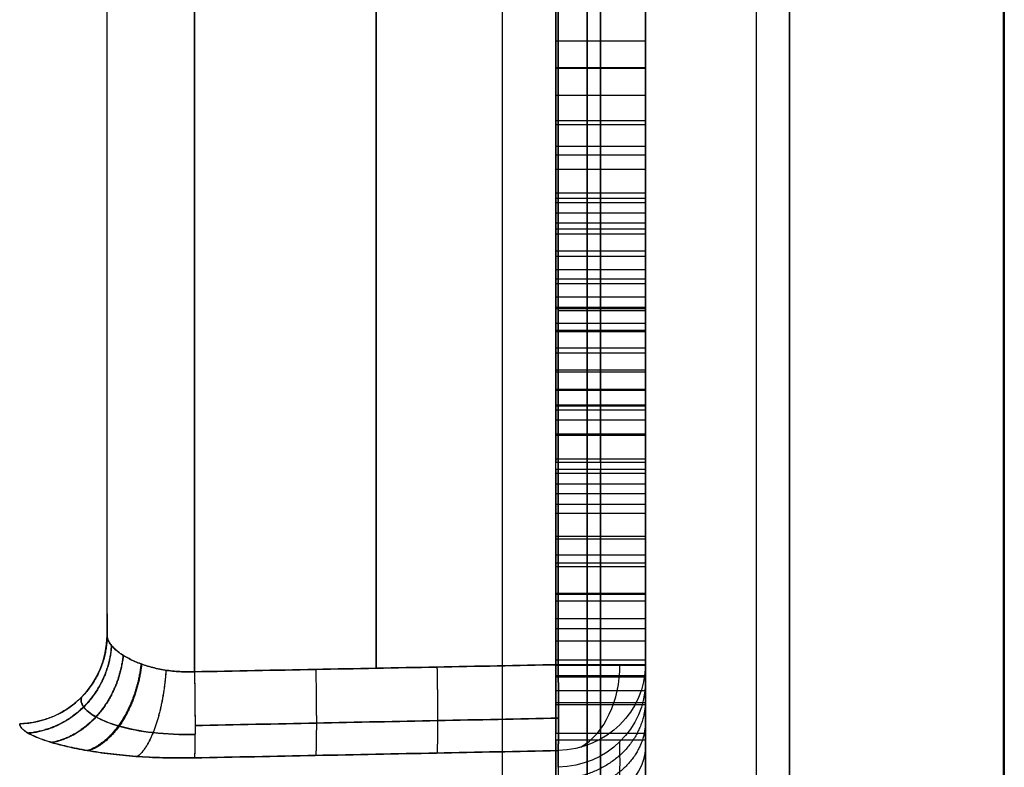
# Model space of a CAD drawing. Header units: centimetres. Extents: x -11 to 25.4, y -15 to 20.7.
# Tile 201 of 221: x 13.961 to 14.51, y 0.78 to 1.197. Entities that reach past the tile are written whole.
import ezdxf

# ---------------------------------------------------------------- set-up
doc = ezdxf.new("R2010")
doc.units = ezdxf.units.CM
doc.layers.add('Default', color=7, linetype='Continuous', true_color=0x000000)

msp = doc.modelspace()

# ---------------------------------------------------------------- linework, layer by layer
at = {"layer": 'Default'}
for p, q in [((14.16, 1.87106, -0.19607), (14.16, 0.83532, -0.19607)), ((14.16, 0.83532, 0.19607), (14.16, 1.87106, 0.19607)), ((14.31, 1.67413, -0.2487), (14.31, 0.2487, -1.67413)), ((14.31, 0.2487, 1.67413), (14.31, 1.28878, 0.63405)), ((14.285, 1.27141, 0.54976), (14.285, 1.06793, 0.34628)), ((14.26, 1.05217, 0.36204), (14.26, 1.25565, 0.56552)), ((14.285, 1.03642, 0.3778), (14.285, 1.23989, 0.58127)), ((14.31, 1.19678, 1.19678), (14.31, 0.91562, 0.91562)), ((14.31, 0.59995, -0.59995), (14.31, 1.19678, -1.19678)), ((14.51, -6.34982, 6.34982), (14.51, 1.19813, -1.19814)), ((14.285, 1.18504, 0.63613), (14.285, 0.98156, 0.43265)), ((14.285, 1.15469, 0.66647), (14.285, 1.18504, 0.63613)), ((14.31, 1.16986, 0.6513), (14.26, 1.16986, 0.6513)), ((14.31, 1.16967, 0.44802), (14.26, 1.16967, 0.44802)), ((14.26, 1.16967, 0.44802), (14.26, 1.13815, 0.47953)), ((14.285, 1.12629, 0.63807), (14.285, 1.15469, 0.66647)), ((14.31, 1.14049, 0.65227), (14.26, 1.14049, 0.65227)), ((14.31, 1.13815, 0.47953), (14.26, 1.13815, 0.47953)), ((14.285, 0.95005, 0.46417), (14.285, 1.09711, 0.61123)), ((14.31, 1.0833, 0.53439), (14.26, 1.0833, 0.53439)), ((14.26, 1.07601, 0.5271), (14.26, 1.04449, 0.55861)), ((14.285, 1.06793, 0.34628), (14.285, 1.03642, 0.3778)), ((14.31, 1.05217, 0.36204), (14.26, 1.05217, 0.36204)), ((14.31, 1.02358, 0.5377), (14.26, 1.02358, 0.5377)), ((14.26, 0.82214, 0.59207), (14.26, 1.01708, 0.78701)), ((14.285, 0.98156, 0.43265), (14.285, 0.95005, 0.46417)), ((14.31, 0.9658, 0.44841), (14.26, 0.9658, 0.44841)), ((14.285, 0.966, 0.719), (14.285, 0.83061, 0.58361)), ((14.285, 0.79909, 0.61512), (14.285, 0.94616, 0.76218)), ((14.26, 0.92505, 0.67805), (14.26, 0.89354, 0.70957)), ((14.31, 0.8983, 0.6513), (14.26, 0.8983, 0.6513)), ((14.31, 0.88768, 0.88768), (14.31, 0.5646, 0.5646)), ((14.31, 0.87263, 0.68865), (14.26, 0.87263, 0.68865)), ((14.285, 0.83061, 0.58361), (14.285, 0.79909, 0.61512)), ((14.31, 0.81485, 0.59936), (14.26, 0.81485, 0.59936)), ((14.285, 0.81505, 0.86995), (14.285, 0.67965, 0.73456)), ((14.285, 0.64814, 0.76607), (14.285, 0.7952, 0.91314))]:
    msp.add_line(p, q, dxfattribs=at)
at = {"layer": 'Default', "extrusion": (1, 0, 0)}
for centre, radius, start, end in [((0, 0, 14.37193), 2.2, 225.47534, 45), ((0, 0, 14.39028), 2.18795, 225.47534, 45), ((0, 0, 14.31), 1.69251, 278.4499, 351.5501), ((0, 0, 14.39028), 2.18795, 45, 92.93354), ((0, 0, 14.23023), 1.93531, 45.53182, 82.44455), ((-0.00002, 0, 14.01), 0.86563, 350.46196, 9.53807), ((0, 0, 14.01), 0.86561, 350.46173, 9.53827), ((0, 0, 14.31), 0.87346, 16.54321, 18.68095), ((0, 0, 14.31), 0.87346, 330.10578, 343.45679)]:
    msp.add_arc(centre, radius, start, end, dxfattribs=at)
at = {"layer": 'Default', "extrusion": (-1, 0, 0)}
for centre, radius, start, end in [((0, 0, -14.23023), 1.93531, 187.55545, 262.44455), ((0, 0, -14.51), 1.69443, 72.93896, 17.06154), ((0, 0, -14.31), 1.69251, 98.4499, 135), ((0, 0, -14.31), 0.87346, 161.31905, 163.45679), ((0, 0, -14.31), 0.87346, 196.54321, 209.89422), ((0, 0, -14.26131), 0.82348, 196.54321, 209.89422), ((0, 0, -14.26131), 0.82348, 161.31905, 163.45679)]:
    msp.add_arc(centre, radius, start, end, dxfattribs=at)
at = {"layer": 'Default', "extrusion": (-1, -2.16282e-08, 2.8687e-09)}
msp.add_arc((0, 0, -14.27752), 1.89708, 187.55545, 262.44459, dxfattribs=at)
at = {"layer": 'Default', "extrusion": (-1, -7.93714e-08, 3.29852e-08)}
for start, end in [(135.00021, 17.06149), (72.93871, 135.00021)]:
    msp.add_arc((0.00001, 0, -14.50956), 1.70585, start, end, dxfattribs=at)
at = {"layer": 'Default', "extrusion": (-1, -2.28321e-07, 7.00732e-08)}
msp.add_arc((0.00001, 0, -14.51), 1.69443, 72.9391, 17.06162, dxfattribs=at)
at = {"layer": 'Default', "extrusion": (-1, 3.07729e-06, 3.07729e-06)}
msp.add_arc((-0.00004, 0.00004, -14.37192), 2.2, 91.46883, 135, dxfattribs=at)
at = {"layer": 'Default', "extrusion": (-1, -6.3426e-10, -2.13249e-08)}
msp.add_arc((0, 0, -14.27752), 1.89708, 97.55545, 134.46818, dxfattribs=at)
at = {"layer": 'Default', "extrusion": (0, 1, 0)}
for centre, start, end in [((-14.26, 0.24871, 1.03455), 180, 268.5), ((-14.26, 0.24871, 0.8373), 180, 268.5), ((-14.26, -0.24871, 0.8373), 91.5, 180)]:
    msp.add_arc(centre, 0.05, start, end, dxfattribs=at)
at = {"layer": 'Default', "extrusion": (-2.40178e-08, -0.165706, 0.986175)}
msp.add_arc((13.96, 0.86561, 0), 0.05, 271.5, 0.0006, dxfattribs=at)
at = {"layer": 'Default', "extrusion": (-0.999467, -0.019528, -0.026172)}
msp.add_arc((-0.55858, -0.12495, -14.27526), 0.05, 270.0293, 343.4568, dxfattribs=at)
at = {"layer": 'Default', "extrusion": (2.69165e-13, 0.284738, -0.958605)}
msp.add_arc((-14.26, 0.87346), 0.05, 180, 268.5, dxfattribs=at)
at = {"layer": 'Default', "extrusion": (-0.999467, -0.019528, 0.026172)}
msp.add_arc((-0.55858, 0.12495, -14.27526), 0.05, 16.5432, 89.9707, dxfattribs=at)
at = {"layer": 'Default', "extrusion": (-6.60289e-13, -0.284738, -0.958605)}
msp.add_arc((14.26, -0.87346), 0.05, 360, 88.5, dxfattribs=at)
at = {"layer": 'Default', "extrusion": (0.69779, 5.03375e-12, 0.716302)}
msp.add_arc((0.8373, -10.04092, 10.12864), 0.05, 203.1117, 270, dxfattribs=at)
at = {"layer": 'Default', "extrusion": (-0.69779, -1.05871e-11, 0.716302)}
msp.add_arc((-0.8373, 10.04092, -10.12864), 0.05, 23.1117, 90, dxfattribs=at)
at = {"layer": 'Default', "extrusion": (0.999465, 0.019621, -0.026172)}
msp.add_arc((0.55726, 0.12495, 14.07258), 0.05, 90.0294, 163.7179, dxfattribs=at)
at = {"layer": 'Default', "extrusion": (-3.50384e-09, 0.320298, -0.947317)}
msp.add_arc((-14.26, 0.87346, 0), 0.05, 180, 268.5, dxfattribs=at)
at = {"layer": 'Default', "extrusion": (-1.1961e-08, 0.707107, -0.707107)}
msp.add_arc((-14.26, 0.79846, 0.32078), 0.05, 180, 268.5, dxfattribs=at)
at = {"layer": 'Default'}
for points, degree in [([(14.01, 0.85364, 0.14344), (14.01, 1.37028, 0.14344), (14.01, 1.88693, 0.14344)], 2), ([(14.01, 0.85364, -0.14344), (14.01, 1.37028, -0.14344), (14.01, 1.88693, -0.14344)], 2), ([(14.05869, 0.83334, -0.19342), (14.05869, 1.35371, -0.19342), (14.05869, 1.87408, -0.19342)], 2), ([(14.05869, 1.87408, 0.19342), (14.05869, 1.35371, 0.19342), (14.05869, 0.83334, 0.19342)], 2), ([(14.31, 1.67413, -0.2487), (14.31, 1.25572, -0.24871), (14.31, 0.8373, -0.24871)], 2), ([(14.26131, 1.67215, -0.19872), (14.26131, 1.25473, -0.19872), (14.26131, 0.8373, -0.19872)], 2), ([(14.26, 1.06793, 0.34628), (14.26, 1.16967, 0.44802), (14.26, 1.27141, 0.54976)], 2), ([(14.31, 1.27141, 0.54976), (14.31, 1.16967, 0.44802), (14.31, 1.06793, 0.34628)], 2), ([(14.26, 1.23989, 0.58127), (14.26, 1.13815, 0.47953), (14.26, 1.03642, 0.3778)], 2), ([(14.31, 1.03642, 0.3778), (14.31, 1.13815, 0.47953), (14.31, 1.23989, 0.58127)], 2), ([(14.31, 0.8373, 0.24871), (14.31, 1.03455, 0.24871), (14.31, 1.2318, 0.24871)], 2), ([(14.26131, 0.8373, 0.19872), (14.26131, 1.0264, 0.19872), (14.26131, 1.21549, 0.19872)], 2), ([(14.26, 1.18504, 0.63613), (14.285, 1.18504, 0.63613), (14.31, 1.18504, 0.63613)], 2), ([(14.26, 0.98156, 0.43265), (14.26, 1.0833, 0.53439), (14.26, 1.18504, 0.63613)], 2), ([(14.26, 1.18504, 0.63613), (14.26, 1.16986, 0.6513), (14.26, 1.15469, 0.66647)], 2), ([(14.31, 1.15469, 0.66647), (14.31, 1.16986, 0.6513), (14.31, 1.18504, 0.63613)], 2), ([(14.31, 1.18504, 0.63613), (14.31, 1.0833, 0.53439), (14.31, 0.98156, 0.43265)], 2), ([(14.26, 1.15469, 0.66647), (14.285, 1.15469, 0.66647), (14.31, 1.15469, 0.66647)], 2), ([(14.26, 1.15469, 0.66647), (14.26, 1.14049, 0.65227), (14.26, 1.12629, 0.63807)], 2), ([(14.31, 1.12629, 0.63807), (14.31, 1.14049, 0.65227), (14.31, 1.15469, 0.66647)], 2), ([(14.26, 1.12629, 0.63807), (14.285, 1.12629, 0.63807), (14.31, 1.12629, 0.63807)], 2), ([(14.26, 1.11322, 0.70219), (14.26, 1.1146, 0.69822), (14.26, 1.11728, 0.68965), (14.26, 1.12088, 0.67498), (14.26, 1.12399, 0.65806), (14.26, 1.12562, 0.64502), (14.26, 1.12629, 0.63807)], 3), ([(14.285, 1.12629, 0.63807), (14.285, 1.12395, 0.6622), (14.285, 1.11967, 0.68359), (14.285, 1.11322, 0.70219)], 3), ([(14.31, 1.11322, 0.70219), (14.31, 1.11967, 0.68359), (14.31, 1.12395, 0.6622), (14.31, 1.12629, 0.63807)], 3), ([(14.31, 1.12129, 0.67227), (14.285, 1.12129, 0.67227), (14.26, 1.12129, 0.67227)], 2), ([(14.31, 1.11322, 0.70219), (14.285, 1.11322, 0.70219), (14.26, 1.11322, 0.70219)], 2), ([(14.26, 1.07999, 0.75362), (14.26, 1.08238, 0.75123), (14.26, 1.0869, 0.74642), (14.26, 1.09297, 0.7391), (14.26, 1.09832, 0.73173), (14.26, 1.10302, 0.72432), (14.26, 1.10705, 0.71692), (14.26, 1.11048, 0.70953), (14.26, 1.11237, 0.70463), (14.26, 1.11322, 0.70219)], 3), ([(14.285, 1.11322, 0.70219), (14.285, 1.10684, 0.72055), (14.285, 1.09555, 0.73806), (14.285, 1.07999, 0.75362)], 3), ([(14.31, 1.07999, 0.75362), (14.31, 1.09555, 0.73806), (14.31, 1.10684, 0.72055), (14.31, 1.11322, 0.70219)], 3), ([(14.31, 1.10007, 0.72892), (14.285, 1.10007, 0.72892), (14.26, 1.10007, 0.72892)], 2), ([(14.31, 1.09711, 0.61123), (14.285, 1.09711, 0.61123), (14.26, 1.09711, 0.61123)], 2), ([(14.26, 1.09711, 0.61123), (14.26, 1.09672, 0.63107), (14.26, 1.094, 0.65091), (14.26, 1.08894, 0.66998)], 3), ([(14.26, 1.09711, 0.61123), (14.26, 1.02358, 0.5377), (14.26, 0.95005, 0.46417)], 2), ([(14.31, 1.09478, 0.6409), (14.285, 1.09478, 0.6409), (14.26, 1.09478, 0.6409)], 2), ([(14.285, 1.08894, 0.66998), (14.285, 1.094, 0.65091), (14.285, 1.09672, 0.63107), (14.285, 1.09711, 0.61123)], 3), ([(14.31, 0.95005, 0.46417), (14.31, 1.02358, 0.5377), (14.31, 1.09711, 0.61123)], 2), ([(14.31, 1.09711, 0.61123), (14.31, 1.09672, 0.63107), (14.31, 1.094, 0.65091), (14.31, 1.08894, 0.66998)], 3), ([(14.31, 1.08894, 0.66998), (14.285, 1.08894, 0.66998), (14.26, 1.08894, 0.66998)], 2), ([(14.26, 1.08894, 0.66998), (14.26, 1.08388, 0.68904), (14.26, 1.07338, 0.70655), (14.26, 1.05743, 0.7225)], 3), ([(14.285, 1.05743, 0.7225), (14.285, 1.07338, 0.70655), (14.285, 1.08388, 0.68904), (14.285, 1.08894, 0.66998)], 3), ([(14.31, 1.08894, 0.66998), (14.31, 1.08388, 0.68904), (14.31, 1.07338, 0.70655), (14.31, 1.05743, 0.7225)], 3), ([(14.31, 1.07999, 0.75362), (14.285, 1.07999, 0.75362), (14.26, 1.07999, 0.75362)], 2), ([(14.26, 1.04961, 0.77689), (14.26, 1.0518, 0.77574), (14.26, 1.05636, 0.77309), (14.26, 1.06362, 0.76808), (14.26, 1.07144, 0.76178), (14.26, 1.07709, 0.75652), (14.26, 1.07999, 0.75362)], 3), ([(14.31, 1.07729, 0.69737), (14.285, 1.07729, 0.69737), (14.26, 1.07729, 0.69737)], 2), ([(14.285, 1.07999, 0.75362), (14.285, 1.06988, 0.76374), (14.285, 1.05976, 0.77152), (14.285, 1.04961, 0.77689)], 3), ([(14.31, 1.04961, 0.77689), (14.31, 1.05976, 0.77152), (14.31, 1.06988, 0.76374), (14.31, 1.07999, 0.75362)], 3), ([(14.26, 1.06793, 0.34628), (14.285, 1.06793, 0.34628), (14.31, 1.06793, 0.34628)], 2), ([(14.26, 1.03642, 0.3778), (14.26, 1.05217, 0.36204), (14.26, 1.06793, 0.34628)], 2), ([(14.31, 1.06476, 0.76708), (14.285, 1.06476, 0.76708), (14.26, 1.06476, 0.76708)], 2), ([(14.31, 1.06793, 0.34628), (14.31, 1.05217, 0.36204), (14.31, 1.03642, 0.3778)], 2), ([(14.31, 1.05743, 0.7225), (14.285, 1.05743, 0.7225), (14.26, 1.05743, 0.7225)], 2), ([(14.26, 1.05743, 0.7225), (14.26, 1.04731, 0.73261), (14.26, 1.0372, 0.73884), (14.26, 1.02747, 0.74156)], 3), ([(14.285, 1.02747, 0.74156), (14.285, 1.0372, 0.73884), (14.285, 1.04731, 0.73261), (14.285, 1.05743, 0.7225)], 3), ([(14.31, 1.05743, 0.7225), (14.31, 1.04731, 0.73261), (14.31, 1.0372, 0.73884), (14.31, 1.02747, 0.74156)], 3), ([(14.31, 1.04961, 0.77689), (14.285, 1.04961, 0.77689), (14.26, 1.04961, 0.77689)], 2), ([(14.26, 1.02278, 0.78648), (14.26, 1.02414, 0.78632), (14.26, 1.02702, 0.78585), (14.26, 1.03186, 0.7846), (14.26, 1.03721, 0.78273), (14.26, 1.04308, 0.78022), (14.26, 1.04737, 0.77808), (14.26, 1.04961, 0.77689)], 3), ([(14.285, 1.04961, 0.77689), (14.285, 1.03992, 0.78202), (14.285, 1.03097, 0.78553), (14.285, 1.02278, 0.78648)], 3), ([(14.31, 1.02278, 0.78648), (14.31, 1.03097, 0.78553), (14.31, 1.03992, 0.78202), (14.31, 1.04961, 0.77689)], 3), ([(14.31, 1.0422, 0.73487), (14.285, 1.0422, 0.73487), (14.26, 1.0422, 0.73487)], 2), ([(14.31, 1.03642, 0.3778), (14.285, 1.03642, 0.3778), (14.26, 1.03642, 0.3778)], 2), ([(14.31, 1.03554, 0.78329), (14.285, 1.03554, 0.78329), (14.26, 1.03554, 0.78329)], 2), ([(14.31, 1.02747, 0.74156), (14.285, 1.02747, 0.74156), (14.26, 1.02747, 0.74156)], 2), ([(14.26, 1.02747, 0.74156), (14.26, 1.01774, 0.74429), (14.26, 1.00918, 0.74429), (14.26, 1.0014, 0.74195)], 3), ([(14.285, 1.0014, 0.74195), (14.285, 1.00918, 0.74429), (14.285, 1.01774, 0.74429), (14.285, 1.02747, 0.74156)], 3), ([(14.31, 1.02747, 0.74156), (14.31, 1.01774, 0.74429), (14.31, 1.00918, 0.74429), (14.31, 1.0014, 0.74195)], 3), ([(14.31, 1.02278, 0.78648), (14.285, 1.02278, 0.78648), (14.26, 1.02278, 0.78648)], 2), ([(14.26, 1.00027, 0.78648), (14.26, 1.00192, 0.78671), (14.26, 1.00531, 0.78708), (14.26, 1.01054, 0.78728), (14.26, 1.01623, 0.78712), (14.26, 1.02052, 0.78674), (14.26, 1.02278, 0.78648)], 3), ([(14.285, 1.02278, 0.78648), (14.285, 1.01424, 0.78747), (14.285, 1.00724, 0.78747), (14.285, 1.00027, 0.78648)], 3), ([(14.31, 1.00027, 0.78648), (14.31, 1.00724, 0.78747), (14.31, 1.01424, 0.78747), (14.31, 1.02278, 0.78648)], 3), ([(14.31, 1.01364, 0.74365), (14.285, 1.01364, 0.74365), (14.26, 1.01364, 0.74365)], 2), ([(14.31, 1.01087, 0.78722), (14.285, 1.01087, 0.78722), (14.26, 1.01087, 0.78722)], 2), ([(14.31, 1.0014, 0.74195), (14.285, 1.0014, 0.74195), (14.26, 1.0014, 0.74195)], 2), ([(14.26, 1.0014, 0.74195), (14.26, 0.99362, 0.73962), (14.26, 0.9874, 0.7365), (14.26, 0.98195, 0.73261)], 3), ([(14.31, 1.00027, 0.78648), (14.285, 1.00027, 0.78648), (14.26, 1.00027, 0.78648)], 2), ([(14.26, 0.97923, 0.78202), (14.26, 0.98184, 0.78271), (14.26, 0.98688, 0.78397), (14.26, 0.99389, 0.78546), (14.26, 0.9982, 0.78618), (14.26, 1.00027, 0.78648)], 3), ([(14.285, 0.98195, 0.73261), (14.285, 0.9874, 0.7365), (14.285, 0.99362, 0.73962), (14.285, 1.0014, 0.74195)], 3), ([(14.285, 1.00027, 0.78648), (14.285, 0.99362, 0.78553), (14.285, 0.98662, 0.78397), (14.285, 0.97923, 0.78202)], 3), ([(14.31, 1.0014, 0.74195), (14.31, 0.99362, 0.73962), (14.31, 0.9874, 0.7365), (14.31, 0.98195, 0.73261)], 3), ([(14.31, 0.97923, 0.78202), (14.31, 0.98662, 0.78397), (14.31, 0.99362, 0.78553), (14.31, 1.00027, 0.78648)], 3), ([(14.31, 0.99075, 0.73784), (14.285, 0.99075, 0.73784), (14.26, 0.99075, 0.73784)], 2), ([(14.31, 0.99007, 0.78463), (14.285, 0.99007, 0.78463), (14.26, 0.99007, 0.78463)], 2), ([(14.31, 0.98195, 0.73261), (14.285, 0.98195, 0.73261), (14.26, 0.98195, 0.73261)], 2), ([(14.26, 0.98195, 0.73261), (14.26, 0.9765, 0.72872), (14.26, 0.97106, 0.72405), (14.26, 0.966, 0.719)], 3), ([(14.26, 0.98156, 0.43265), (14.285, 0.98156, 0.43265), (14.31, 0.98156, 0.43265)], 2), ([(14.26, 0.95005, 0.46417), (14.26, 0.9658, 0.44841), (14.26, 0.98156, 0.43265)], 2), ([(14.31, 0.97923, 0.78202), (14.285, 0.97923, 0.78202), (14.26, 0.97923, 0.78202)], 2), ([(14.26, 0.96494, 0.85248), (14.26, 0.96596, 0.84982), (14.26, 0.96797, 0.8441), (14.26, 0.97077, 0.83439), (14.26, 0.97333, 0.82344), (14.26, 0.97563, 0.81116), (14.26, 0.97762, 0.79747), (14.26, 0.97873, 0.78734), (14.26, 0.97923, 0.78202)], 3), ([(14.285, 0.966, 0.719), (14.285, 0.97106, 0.72405), (14.285, 0.9765, 0.72872), (14.285, 0.98195, 0.73261)], 3), ([(14.285, 0.97923, 0.78202), (14.285, 0.9765, 0.8112), (14.285, 0.97183, 0.83455), (14.285, 0.96494, 0.85248)], 3), ([(14.31, 0.98195, 0.73261), (14.31, 0.9765, 0.72872), (14.31, 0.97106, 0.72405), (14.31, 0.966, 0.719)], 3), ([(14.31, 0.98156, 0.43265), (14.31, 0.9658, 0.44841), (14.31, 0.95005, 0.46417)], 2), ([(14.31, 0.96494, 0.85248), (14.31, 0.97183, 0.83455), (14.31, 0.9765, 0.8112), (14.31, 0.97923, 0.78202)], 3), ([(14.31, 0.97362, 0.82162), (14.285, 0.97362, 0.82162), (14.26, 0.97362, 0.82162)], 2), ([(14.31, 0.97361, 0.72606), (14.285, 0.97361, 0.72606), (14.26, 0.97361, 0.72606)], 2), ([(14.26, 0.966, 0.719), (14.285, 0.966, 0.719), (14.31, 0.966, 0.719)], 2), ([(14.26, 0.83061, 0.58361), (14.26, 0.8983, 0.6513), (14.26, 0.966, 0.719)], 2), ([(14.31, 0.966, 0.719), (14.31, 0.8983, 0.6513), (14.31, 0.83061, 0.58361)], 2), ([(14.31, 0.96494, 0.85248), (14.285, 0.96494, 0.85248), (14.26, 0.96494, 0.85248)], 2), ([(14.26, 0.93254, 0.90107), (14.26, 0.93519, 0.89842), (14.26, 0.94018, 0.89308), (14.26, 0.94674, 0.88504), (14.26, 0.95245, 0.87696), (14.26, 0.95736, 0.86885), (14.26, 0.96155, 0.8607), (14.26, 0.96388, 0.85523), (14.26, 0.96494, 0.85248)], 3), ([(14.285, 0.96494, 0.85248), (14.285, 0.95822, 0.86995), (14.285, 0.94732, 0.88629), (14.285, 0.93254, 0.90107)], 3), ([(14.31, 0.93254, 0.90107), (14.31, 0.94732, 0.88629), (14.31, 0.95822, 0.86995), (14.31, 0.96494, 0.85248)], 3), ([(14.31, 0.95178, 0.87776), (14.285, 0.95178, 0.87776), (14.26, 0.95178, 0.87776)], 2), ([(14.31, 0.95005, 0.46417), (14.285, 0.95005, 0.46417), (14.26, 0.95005, 0.46417)], 2), ([(14.31, 0.94616, 0.76218), (14.285, 0.94616, 0.76218), (14.26, 0.94616, 0.76218)], 2), ([(14.26, 0.94616, 0.76218), (14.26, 0.94577, 0.78202), (14.26, 0.94304, 0.80187), (14.26, 0.93799, 0.82093)], 3), ([(14.26, 0.94616, 0.76218), (14.26, 0.87263, 0.68865), (14.26, 0.79909, 0.61512)], 2), ([(14.31, 0.94382, 0.79185), (14.285, 0.94382, 0.79185), (14.26, 0.94382, 0.79185)], 2), ([(14.285, 0.93799, 0.82093), (14.285, 0.94304, 0.80187), (14.285, 0.94577, 0.78202), (14.285, 0.94616, 0.76218)], 3), ([(14.31, 0.79909, 0.61512), (14.31, 0.87263, 0.68865), (14.31, 0.94616, 0.76218)], 2), ([(14.31, 0.94616, 0.76218), (14.31, 0.94577, 0.78202), (14.31, 0.94304, 0.80187), (14.31, 0.93799, 0.82093)], 3), ([(14.31, 0.93799, 0.82093), (14.285, 0.93799, 0.82093), (14.26, 0.93799, 0.82093)], 2), ([(14.26, 0.93799, 0.82093), (14.26, 0.93293, 0.83999), (14.26, 0.92281, 0.85711), (14.26, 0.90725, 0.87267)], 3), ([(14.285, 0.90725, 0.87267), (14.285, 0.92281, 0.85711), (14.285, 0.93293, 0.83999), (14.285, 0.93799, 0.82093)], 3), ([(14.31, 0.93799, 0.82093), (14.31, 0.93293, 0.83999), (14.31, 0.92281, 0.85711), (14.31, 0.90725, 0.87267)], 3), ([(14.31, 0.93254, 0.90107), (14.285, 0.93254, 0.90107), (14.26, 0.93254, 0.90107)], 2), ([(14.26, 0.90865, 0.92069), (14.26, 0.912, 0.91834), (14.26, 0.91822, 0.91374), (14.26, 0.92612, 0.90721), (14.26, 0.93054, 0.90308), (14.26, 0.93254, 0.90107)], 3), ([(14.285, 0.93254, 0.90107), (14.285, 0.92593, 0.90769), (14.285, 0.91776, 0.9143), (14.285, 0.90865, 0.92069)], 3), ([(14.31, 0.90865, 0.92069), (14.31, 0.91776, 0.9143), (14.31, 0.92593, 0.90769), (14.31, 0.93254, 0.90107)], 3), ([(14.31, 0.92657, 0.84809), (14.285, 0.92657, 0.84809), (14.26, 0.92657, 0.84809)], 2), ([(14.31, 0.92157, 0.91093), (14.285, 0.92157, 0.91093), (14.26, 0.92157, 0.91093)], 2), ([(14.31, 0.90865, 0.92069), (14.285, 0.90865, 0.92069), (14.26, 0.90865, 0.92069)], 2), ([(14.26, 0.8764, 0.93652), (14.26, 0.87996, 0.93529), (14.26, 0.88661, 0.93277), (14.26, 0.89503, 0.92891), (14.26, 0.90231, 0.92492), (14.26, 0.90663, 0.92211), (14.26, 0.90865, 0.92069)], 3), ([(14.31, 0.90725, 0.87267), (14.285, 0.90725, 0.87267), (14.26, 0.90725, 0.87267)], 2), ([(14.26, 0.90725, 0.87267), (14.26, 0.89714, 0.88279), (14.26, 0.88663, 0.8894), (14.26, 0.8769, 0.89213)], 3), ([(14.285, 0.90865, 0.92069), (14.285, 0.89947, 0.92714), (14.285, 0.88897, 0.9322), (14.285, 0.8764, 0.93652)], 3), ([(14.285, 0.8769, 0.89213), (14.285, 0.88663, 0.8894), (14.285, 0.89714, 0.88279), (14.285, 0.90725, 0.87267)], 3), ([(14.31, 0.8764, 0.93652), (14.31, 0.88897, 0.9322), (14.31, 0.89947, 0.92714), (14.31, 0.90865, 0.92069)], 3), ([(14.31, 0.90725, 0.87267), (14.31, 0.89714, 0.88279), (14.31, 0.88663, 0.8894), (14.31, 0.8769, 0.89213)], 3), ([(14.31, 0.89384, 0.92938), (14.285, 0.89384, 0.92938), (14.26, 0.89384, 0.92938)], 2), ([(14.31, 0.89183, 0.88524), (14.285, 0.89183, 0.88524), (14.26, 0.89183, 0.88524)], 2), ([(14.31, 0.8769, 0.89213), (14.285, 0.8769, 0.89213), (14.26, 0.8769, 0.89213)], 2), ([(14.26, 0.8769, 0.89213), (14.26, 0.86718, 0.89485), (14.26, 0.85823, 0.89524), (14.26, 0.85045, 0.8929)], 3), ([(14.31, 0.8764, 0.93652), (14.285, 0.8764, 0.93652), (14.26, 0.8764, 0.93652)], 2), ([(14.26, 0.83683, 0.93842), (14.26, 0.83891, 0.93889), (14.26, 0.84299, 0.93963), (14.26, 0.8489, 0.94024), (14.26, 0.85462, 0.94039), (14.26, 0.8602, 0.94009), (14.26, 0.86566, 0.93936), (14.26, 0.87105, 0.9382), (14.26, 0.87462, 0.93713), (14.26, 0.8764, 0.93652)], 3), ([(14.285, 0.85045, 0.8929), (14.285, 0.85823, 0.89524), (14.285, 0.86718, 0.89485), (14.285, 0.8769, 0.89213)], 3), ([(14.285, 0.8764, 0.93652), (14.285, 0.86407, 0.94076), (14.285, 0.85084, 0.94154), (14.285, 0.83683, 0.93842)], 3), ([(14.31, 0.8769, 0.89213), (14.31, 0.86718, 0.89485), (14.31, 0.85823, 0.89524), (14.31, 0.85045, 0.8929)], 3), ([(14.31, 0.83683, 0.93842), (14.31, 0.85084, 0.94154), (14.31, 0.86407, 0.94076), (14.31, 0.8764, 0.93652)], 3), ([(14.31, 0.86288, 0.89441), (14.285, 0.86288, 0.89441), (14.26, 0.86288, 0.89441)], 2), ([(14.31, 0.85727, 0.94023), (14.285, 0.85727, 0.94023), (14.26, 0.85727, 0.94023)], 2), ([(14.05869, 0.83334, -0.19342), (14.05733, 0.83328, -0.19338), (14.05459, 0.83324, -0.1932), (14.05049, 0.83338, -0.19258), (14.0464, 0.83372, -0.19161), (14.04234, 0.83426, -0.19028), (14.03836, 0.835, -0.18858), (14.03448, 0.83594, -0.18651), (14.03073, 0.83707, -0.18406), (14.02715, 0.83837, -0.18123), (14.02379, 0.83984, -0.17802), (14.0207, 0.84145, -0.17447), (14.01794, 0.84315, -0.17061), (14.01553, 0.84492, -0.16647), (14.01353, 0.84673, -0.1621), (14.01195, 0.84853, -0.15755), (14.01082, 0.85031, -0.15288), (14.01015, 0.85203, -0.14815), (14.01, 0.85312, -0.145), (14.01, 0.85364, -0.14344)], 3), ([(14.01, 0.85364, 0.14344), (14.01, 0.85312, 0.145), (14.01015, 0.85204, 0.14814), (14.01082, 0.85031, 0.15287), (14.01195, 0.84853, 0.15754), (14.01353, 0.84673, 0.16209), (14.01553, 0.84492, 0.16646), (14.01794, 0.84315, 0.17061), (14.02071, 0.84145, 0.17448), (14.0238, 0.83984, 0.17803), (14.02716, 0.83837, 0.18123), (14.03074, 0.83707, 0.18406), (14.03449, 0.83594, 0.18651), (14.03837, 0.835, 0.18858), (14.04235, 0.83426, 0.19028), (14.0464, 0.83372, 0.19161), (14.05049, 0.83338, 0.19258), (14.05459, 0.83324, 0.1932), (14.05733, 0.83328, 0.19338), (14.05869, 0.83334, 0.19342)], 3), ([(14.31, 0.85045, 0.8929), (14.285, 0.85045, 0.8929), (14.26, 0.85045, 0.8929)], 2), ([(14.26, 0.85045, 0.8929), (14.26, 0.84267, 0.89057), (14.26, 0.83644, 0.88746), (14.26, 0.831, 0.88357)], 3), ([(14.285, 0.831, 0.88357), (14.285, 0.83644, 0.88746), (14.285, 0.84267, 0.89057), (14.285, 0.85045, 0.8929)], 3), ([(14.31, 0.85045, 0.8929), (14.31, 0.84267, 0.89057), (14.31, 0.83644, 0.88746), (14.31, 0.831, 0.88357)], 3), ([(14.31, 0.83979, 0.88879), (14.285, 0.83979, 0.88879), (14.26, 0.83979, 0.88879)], 2), ([(14.26131, 0.8373, -0.19872), (14.23872, 0.83686, -0.19813), (14.19358, 0.83598, -0.19695), (14.12604, 0.83466, -0.19518), (14.08112, 0.83378, -0.19401), (14.05869, 0.83334, -0.19342)], 3), ([(14.05869, 0.83334, 0.19342), (14.08112, 0.83378, 0.19401), (14.12604, 0.83466, 0.19518), (14.19358, 0.83598, 0.19695), (14.23872, 0.83686, 0.19813), (14.26131, 0.8373, 0.19872)], 3), ([(14.31, 0.83683, 0.93842), (14.285, 0.83683, 0.93842), (14.26, 0.83683, 0.93842)], 2), ([(14.26, 0.7952, 0.91314), (14.26, 0.79757, 0.9155), (14.26, 0.8022, 0.91981), (14.26, 0.80876, 0.92505), (14.26, 0.81494, 0.92926), (14.26, 0.82079, 0.93259), (14.26, 0.82633, 0.93516), (14.26, 0.83166, 0.93711), (14.26, 0.83513, 0.93804), (14.26, 0.83683, 0.93842)], 3), ([(14.285, 0.83683, 0.93842), (14.285, 0.82283, 0.93531), (14.285, 0.80882, 0.92675), (14.285, 0.7952, 0.91314)], 3), ([(14.31, 0.7952, 0.91314), (14.31, 0.80882, 0.92675), (14.31, 0.82283, 0.93531), (14.31, 0.83683, 0.93842)], 3), ([(14.31, 0.831, 0.88357), (14.285, 0.831, 0.88357), (14.26, 0.831, 0.88357)], 2), ([(14.26, 0.831, 0.88357), (14.26, 0.82555, 0.87968), (14.26, 0.8201, 0.87501), (14.26, 0.81505, 0.86995)], 3), ([(14.26, 0.83061, 0.58361), (14.285, 0.83061, 0.58361), (14.31, 0.83061, 0.58361)], 2), ([(14.26, 0.79909, 0.61512), (14.26, 0.81485, 0.59936), (14.26, 0.83061, 0.58361)], 2), ([(14.285, 0.81505, 0.86995), (14.285, 0.8201, 0.87501), (14.285, 0.82555, 0.87968), (14.285, 0.831, 0.88357)], 3), ([(14.31, 0.831, 0.88357), (14.31, 0.82555, 0.87968), (14.31, 0.8201, 0.87501), (14.31, 0.81505, 0.86995)], 3), ([(14.31, 0.83061, 0.58361), (14.31, 0.81485, 0.59936), (14.31, 0.79909, 0.61512)], 2), ([(14.31, 0.79143, 0.33777), (14.31, 0.79373, 0.33547), (14.31, 0.79819, 0.33071), (14.31, 0.80445, 0.32308), (14.31, 0.81021, 0.31505), (14.31, 0.81543, 0.30664), (14.31, 0.82007, 0.29791), (14.31, 0.82412, 0.28894), (14.31, 0.8264, 0.28284), (14.31, 0.82744, 0.27977)], 3), ([(14.31, 0.82266, 0.87701), (14.285, 0.82266, 0.87701), (14.26, 0.82266, 0.87701)], 2), ([(14.31, 0.81596, 0.92977), (14.285, 0.81596, 0.92977), (14.26, 0.81596, 0.92977)], 2), ([(14.26, 0.81505, 0.86995), (14.285, 0.81505, 0.86995), (14.31, 0.81505, 0.86995)], 2), ([(14.26, 0.67965, 0.73456), (14.26, 0.74735, 0.80225), (14.26, 0.81505, 0.86995)], 2), ([(14.31, 0.81505, 0.86995), (14.31, 0.74735, 0.80225), (14.31, 0.67965, 0.73456)], 2), ([(13.96131, 0.80435, -0.13515), (13.96131, 0.80396, -0.13744), (13.96149, 0.80318, -0.14202), (13.9623, 0.80194, -0.14896), (13.96367, 0.80066, -0.15591), (13.96561, 0.79933, -0.1628), (13.96812, 0.79799, -0.16959), (13.9712, 0.79663, -0.17623), (13.97482, 0.79528, -0.18265), (13.97898, 0.79395, -0.18881), (13.98365, 0.79266, -0.19467), (13.98879, 0.79143, -0.20018), (13.99438, 0.79026, -0.2053), (14.00038, 0.78919, -0.21001), (14.00676, 0.78821, -0.21426), (14.01348, 0.78736, -0.21803), (14.0205, 0.78664, -0.22131), (14.02779, 0.78605, -0.22406), (14.03532, 0.78563, -0.22626), (14.04302, 0.78536, -0.22791), (14.05083, 0.78526, -0.22899), (14.05606, 0.78531, -0.22932), (14.05869, 0.78536, -0.22939)], 3), ([(14.05869, 0.78536, 0.22939), (14.05608, 0.78531, 0.22932), (14.05087, 0.78526, 0.22899), (14.04309, 0.78536, 0.22792), (14.03543, 0.78562, 0.22629), (14.02794, 0.78604, 0.22411), (14.02069, 0.78662, 0.22139), (14.01369, 0.78734, 0.21814), (14.007, 0.78818, 0.2144), (14.00064, 0.78914, 0.21019), (13.99464, 0.79021, 0.20553), (13.98905, 0.79137, 0.20043), (13.9839, 0.79259, 0.19496), (13.97923, 0.79388, 0.18915), (13.97507, 0.7952, 0.18304), (13.97143, 0.79654, 0.17667), (13.96833, 0.79789, 0.17008), (13.96577, 0.79924, 0.1633), (13.96378, 0.80057, 0.15637), (13.96236, 0.80187, 0.14933), (13.9615, 0.80314, 0.14223), (13.96131, 0.80395, 0.13752), (13.96131, 0.80435, 0.13515)], 3), ([(14.26, 0.79909, 0.61512), (14.285, 0.79909, 0.61512), (14.31, 0.79909, 0.61512)], 2), ([(14.31, 0.7952, 0.91314), (14.285, 0.7952, 0.91314), (14.26, 0.7952, 0.91314)], 2), ([(14.26, 0.7952, 0.91314), (14.26, 0.72167, 0.8396), (14.26, 0.64814, 0.76607)], 2), ([(14.31, 0.64814, 0.76607), (14.31, 0.72167, 0.8396), (14.31, 0.7952, 0.91314)], 2), ([(14.31, 0.24871, 0.88049), (14.31, 0.52007, 0.60913), (14.31, 0.79143, 0.33777)], 2), ([(14.26131, 0.78939, 0.23448), (14.23869, 0.78894, 0.23391), (14.19353, 0.78804, 0.23277), (14.12599, 0.7867, 0.23108), (14.0811, 0.7858, 0.22995), (14.05869, 0.78536, 0.22939)], 3), ([(14.05869, 0.78536, -0.22939), (14.0811, 0.7858, -0.22995), (14.12599, 0.7867, -0.23108), (14.19353, 0.78804, -0.23277), (14.23869, 0.78894, -0.23391), (14.26131, 0.78939, -0.23448)], 3)]:
    msp.add_open_spline(points, degree=degree, dxfattribs=at)
for points, weights in [([(14.01, 0.85364, -0.14344), (14.01, 0.82535, -0.13868), (13.98998, 0.80509, -0.13528), (13.96131, 0.80435, -0.13515)], [1.16528536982, 0.944895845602, 0.944904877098, 1.1653124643]), ([(14.01, 0.85364, 0.14344), (14.01, 0.82536, 0.13869), (13.99, 0.8051, 0.13528), (13.96134, 0.80435, 0.13515)], [1.16528153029, 0.9449877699, 0.944906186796, 1.16503678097]), ([(14.01233, 0.84814, -0.15853), (14.01082, 0.82139, -0.15376), (13.99219, 0.80148, -0.15575), (13.96597, 0.79917, -0.16359)], [1.16528436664, 0.954163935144, 0.945294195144, 1.13867514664]), ([(14.01247, 0.84797, 0.15896), (14.01092, 0.82128, 0.1542), (13.99236, 0.80138, 0.15634), (13.96626, 0.79901, 0.1644)], [1.16528066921, 0.954495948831, 0.94532372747, 1.13776400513]), ([(14.01889, 0.84258, 0.1719), (14.01631, 0.81739, 0.16816), (14.00068, 0.79788, 0.17471), (13.97909, 0.79395, 0.18879)], [1.16527987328, 0.964571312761, 0.946661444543, 1.11155026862]), ([(14.01904, 0.84248, -0.17212), (14.01645, 0.81732, -0.16841), (14.00089, 0.79782, -0.17503), (13.9794, 0.79386, -0.18921)], [1.16528336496, 0.964749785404, 0.946692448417, 1.111111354]), ([(14.02893, 0.83774, 0.18261), (14.02625, 0.81386, 0.18049), (14.01479, 0.79473, 0.19052), (13.99917, 0.78942, 0.209)], [1.16527906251, 0.974189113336, 0.948797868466, 1.0891053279]), ([(14.0293, 0.8376, -0.1829), (14.02664, 0.81376, -0.18083), (14.01533, 0.79464, -0.19096), (13.99991, 0.78929, -0.20955)], [1.1652823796, 0.974462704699, 0.948870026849, 1.08850434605]), ([(14.04282, 0.83422, 0.19039), (14.04127, 0.81126, 0.18982), (14.03524, 0.79243, 0.20234), (14.02695, 0.78614, 0.22369)], [1.16527818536, 0.98156985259, 0.95100673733, 1.07358883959]), ([(14.04285, 0.83421, -0.1904), (14.0413, 0.81125, -0.18984), (14.03529, 0.79242, -0.20235), (14.02701, 0.78613, -0.22371)], [1.16528135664, 0.981581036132, 0.951009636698, 1.07356715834]), ([(14.1263, 0.83466, 0.19519), (14.12675, 0.81164, 0.1952), (14.12675, 0.7932, 0.209), (14.1263, 0.78671, 0.23109)], [1.11038209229, 0.963018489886, 0.963206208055, 1.1109452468]), ([(14.1263, 0.83466, -0.19519), (14.12675, 0.81164, -0.1952), (14.12675, 0.7932, -0.209), (14.1263, 0.78671, -0.23109)], [1.11038201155, 0.963018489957, 0.963206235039, 1.11094524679]), ([(14.19384, 0.83599, 0.19696), (14.19429, 0.81299, 0.19697), (14.19429, 0.79457, 0.21074), (14.19384, 0.78805, 0.23278)], [1.10982262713, 0.963019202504, 0.963393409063, 1.1109452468]), ([(14.19384, 0.83599, -0.19696), (14.19429, 0.81299, -0.19697), (14.19429, 0.79457, -0.21074), (14.19384, 0.78805, -0.23278)], [1.10982259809, 0.963019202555, 0.963393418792, 1.1109452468]), ([(14.26131, 0.8373, 0.19872), (14.26176, 0.81434, 0.19874), (14.26176, 0.79594, 0.21248), (14.26131, 0.78939, 0.23448)], [1.10926754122, 0.963020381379, 0.963579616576, 1.11094524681]), ([(14.26131, 0.8373, -0.19872), (14.26176, 0.81434, -0.19874), (14.26176, 0.79594, -0.21248), (14.26131, 0.78939, -0.23448)], [1.10926754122, 0.963020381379, 0.963579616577, 1.11094524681]), ([(14.05869, 0.83334, -0.19342), (14.05914, 0.81067, -0.19343), (14.05915, 0.79194, -0.2069), (14.05869, 0.78536, -0.22939)], [1.16528029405, 0.983887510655, 0.951801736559, 1.06902297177]), ([(14.05869, 0.83334, 0.19342), (14.05914, 0.81067, 0.19343), (14.05915, 0.79194, 0.2069), (14.05869, 0.78536, 0.22939)], [1.16527729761, 0.983886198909, 0.95180204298, 1.06902482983]), ([(14.31, 0.81766, 0.30245), (14.31002, 0.79237, 0.28893), (14.29002, 0.77423, 0.27923), (14.26134, 0.77355, 0.27887)], [1.16529613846, 0.944901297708, 0.944901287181, 1.16529610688]), ([(14.31, 0.80572, 0.32127), (14.31002, 0.78271, 0.30415), (14.29001, 0.76621, 0.29187), (14.26134, 0.7656, 0.29141)], [1.16529613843, 0.944901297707, 0.94490128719, 1.16529610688])]:
    msp.add_rational_spline(points, weights, degree=3, dxfattribs=at)
for points, knots in [([(13.99582, 0.81923, -0.13766), (13.99582, 0.81923, -0.13766), (13.99523, 0.81757, -0.1439), (13.99587, 0.81391, -0.15676), (14.00281, 0.80809, -0.17548), (14.01598, 0.80273, -0.19204), (14.03523, 0.7989, -0.20424), (14.05101, 0.79822, -0.20748), (14.059, 0.79845, -0.20762), (14.059, 0.79845, -0.20762)], [0, 0, 0, 0, 0, 0.19764, 0.394984, 0.589114, 0.790653, 1, 1, 1, 1, 1]), ([(14.059, 0.79845, 0.20762), (14.059, 0.79845, 0.20762), (14.05099, 0.79822, 0.20748), (14.03499, 0.79891, 0.20419), (14.01569, 0.80281, 0.1918), (14.00281, 0.80813, 0.17533), (13.9959, 0.81388, 0.15685), (13.99521, 0.81752, 0.14408), (13.99582, 0.81923, 0.13766), (13.99582, 0.81923, 0.13766)], [0, 0, 0, 0, 0, 0.209738, 0.416972, 0.608521, 0.796566, 1, 1, 1, 1, 1]), ([(14.26163, 0.80751, 0.20859), (14.23914, 0.80705, 0.20801), (14.19414, 0.80613, 0.20686), (14.1266, 0.80475, 0.20514), (14.08155, 0.80382, 0.20399), (14.05902, 0.80336, 0.20342)], [0, 0, 0, 0, 0.3329964, 0.6663297, 1, 1, 1, 1]), ([(14.05902, 0.80336, -0.20342), (14.08155, 0.80382, -0.20399), (14.1266, 0.80475, -0.20514), (14.19414, 0.80613, -0.20686), (14.23914, 0.80705, -0.20801), (14.26163, 0.80751, -0.20859)], [0, 0, 0, 0, 0.3336711, 0.6670045, 1, 1, 1, 1]), ([(14.29582, 0.76675, 0.3131), (14.29583, 0.77071, 0.30916), (14.29584, 0.77813, 0.30059), (14.29584, 0.78759, 0.28568), (14.29583, 0.79238, 0.27458), (14.29582, 0.79439, 0.26859)], [0, 0, 0, 0, 0.3172367, 0.6410717, 1, 1, 1, 1])]:
    msp.add_open_spline(points, degree=3, knots=knots, dxfattribs=at)

doc.saveas('drawing.dxf')
